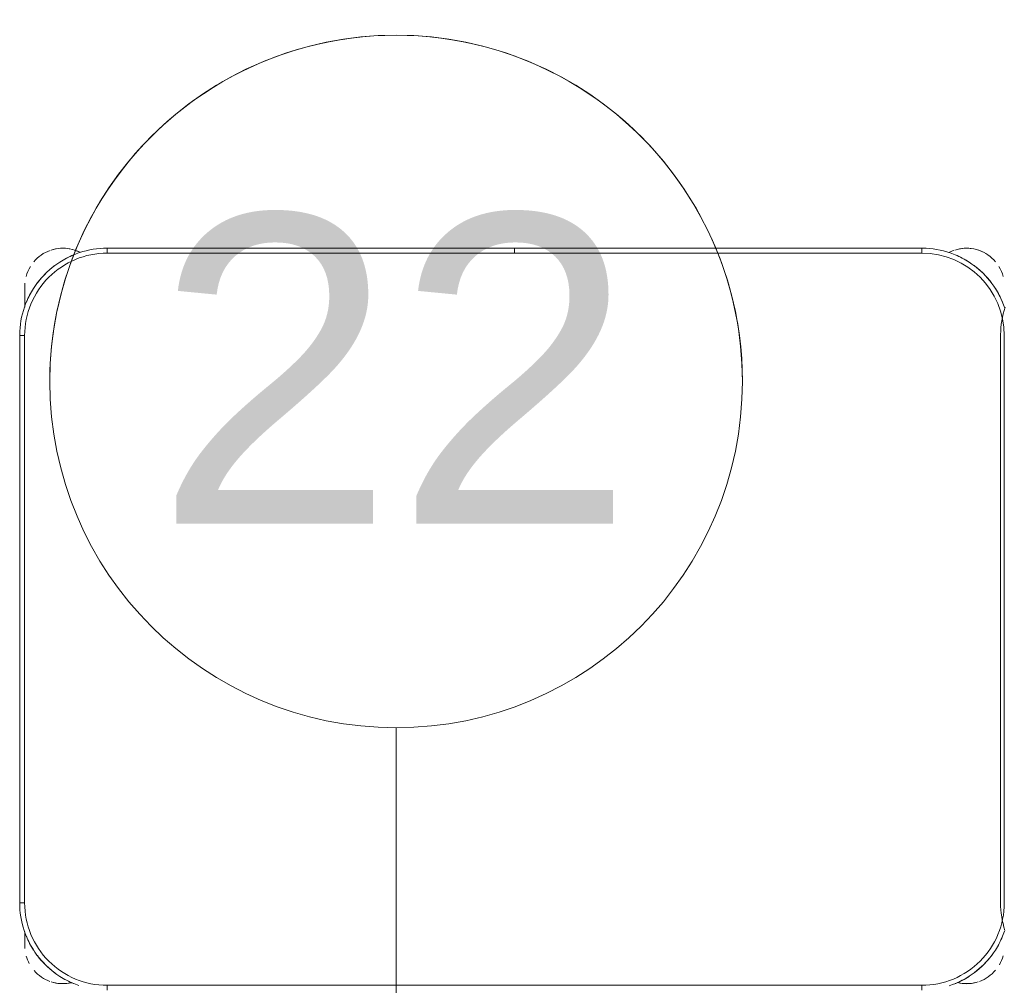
# Model space of a CAD drawing. Header units: metres. Extents: x 1.7 to 42.3, y -72.9 to -47.6.
# Tile 113 of 216: x 8.452 to 9.049, y -61.119 to -60.534. Entities that reach past the tile are written whole.
import ezdxf

# ---------------------------------------------------------------- set-up
doc = ezdxf.new("R2010")
doc.units = ezdxf.units.M
doc.layers.add('I-FURN', color=7, linetype='Continuous', lineweight=18)
doc.layers.add('M-MNTG-IDEN', color=1, linetype='Continuous', lineweight=9, true_color=0xff0000)
doc.styles.add('Arial_1', font='arial.ttf', dxfattribs={"height": 0.1874999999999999})

# ---------------------------------------------------------------- blocks, each defined once
blk = doc.blocks.new('ConjuntoParaAlunoTamanho6 - CJA06_ConjuntoParaAlunoTamanho6-V28-2PAV - FRIGORÍFICA')
at = {"layer": 'I-FURN', "color": 253, "true_color": 0xaaaaaa}
for p, q in [((-0.2469999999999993, 0.06496651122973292), (-0.2469999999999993, 0.06196651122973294)), ((0.2470000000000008, 0.06496651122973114), (0.2470000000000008, 0.06196651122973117)), ((0.2968749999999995, 0.03797151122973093), (0.2968749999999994, 0.02961464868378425)), ((0.2968749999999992, 0.03299232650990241), (0.2968749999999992, 0.03797151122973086)), ((0.3000000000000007, 0.01196651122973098), (0.2970000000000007, 0.01196651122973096)), ((0.3000000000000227, -0.3320334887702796), (0.3000000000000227, 0.01196651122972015)), ((0.2999999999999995, -0.3320334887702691), (0.3000000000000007, 0.01196651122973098)), ((0.2999999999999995, -0.3320334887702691), (0.2969999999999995, -0.3320334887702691)), ((0.2968749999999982, -0.3539403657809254), (0.2968749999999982, -0.3492015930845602)), ((0.2968749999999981, -0.3620284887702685), (0.2968749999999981, -0.3496064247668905)), ((0.2968749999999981, -0.3620284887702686), (0.2968749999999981, -0.3570493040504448)), ((-0.247000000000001, -0.3850334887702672), (-0.247000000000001, -0.3820334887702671)), ((-5.000000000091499e-05, -0.382033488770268), (-5.000000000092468e-05, -0.3850334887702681)), ((4.999999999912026e-05, -0.3850334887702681), (4.999999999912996e-05, -0.382033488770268)), ((0.2469999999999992, -0.3850334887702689), (0.2469999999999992, -0.3820334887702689)), ((-0.2469999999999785, -0.3850334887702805), (-4.999999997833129e-05, -0.3850334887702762)), ((-0.2470000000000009, -0.3850334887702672), (-5.000000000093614e-05, -0.3850334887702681)), ((5.000000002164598e-05, -0.3850334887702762), (0.2470000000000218, -0.3850334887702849)), ((4.999999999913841e-05, -0.3850334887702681), (0.2469999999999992, -0.3850334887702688))]:
    blk.add_line(p, q, dxfattribs=at)
at = {"layer": 'I-FURN', "color": 253, "true_color": 0xaaaaaa, "flags": 128}
for points in [[(-0.2636720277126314, 0.06227598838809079), (-0.265670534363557, 0.0615690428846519), (-0.2676391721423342, 0.06078274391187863), (-0.2695747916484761, 0.05991834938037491), (-0.2714742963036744, 0.05897724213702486), (-0.2733346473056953, 0.05796092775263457), (-0.2751528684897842, 0.05687103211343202), (-0.2769260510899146, 0.05570929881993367), (-0.2786513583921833, 0.05447758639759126), (-0.2803260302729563, 0.05317786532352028), (-0.2819473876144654, 0.05181221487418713), (-0.2835128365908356, 0.05038281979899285), (-0.2850198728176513, 0.04889196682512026), (-0.2864660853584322, 0.04734204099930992), (-0.2878491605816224, 0.0457355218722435), (-0.2891668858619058, 0.04407497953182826), (-0.2904171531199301, 0.04236307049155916), (-0.2915979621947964, 0.04060253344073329), (-0.2927074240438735, 0.03879618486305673), (-0.2937437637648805, 0.03694691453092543), (-0.2947053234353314, 0.03505768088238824), (-0.2955905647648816, 0.03313150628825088), (-0.2963980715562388, 0.03117147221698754), (-0.2971265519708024, 0.02918071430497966)], [(0.2469999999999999, 0.0619665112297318), (0.1234999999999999, 0.0619665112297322), (-1.453485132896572e-16, 0.06196651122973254), (-0.1235000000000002, 0.06196651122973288), (-0.2470000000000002, 0.06196651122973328)], [(-0.2469999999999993, 0.06196651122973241), (-0.1234999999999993, 0.0619665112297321), (7.44471151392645e-16, 0.06196651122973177), (0.1235000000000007, 0.06196651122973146), (0.2470000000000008, 0.06196651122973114)], [(0.3000000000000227, 0.01196651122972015), (0.2999576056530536, 0.01408594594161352), (0.2998304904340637, 0.01620199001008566), (0.2996188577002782, 0.01831125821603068), (0.2993230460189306, 0.02041037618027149), (0.2989435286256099, 0.02249598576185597), (0.2984809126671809, 0.0245647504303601), (0.2979359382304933, 0.02661336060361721), (0.2973094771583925, 0.02863853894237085), (0.2966025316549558, 0.03063704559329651), (0.2958162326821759, 0.03260568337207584), (0.2949518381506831, 0.03454130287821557), (0.2940107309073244, 0.03644080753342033), (0.2929944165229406, 0.03830115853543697), (0.2919045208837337, 0.04011937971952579), (0.2907427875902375, 0.0418925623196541), (0.2895110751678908, 0.04361786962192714), (0.2882113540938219, 0.04529254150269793), (0.286845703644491, 0.0469138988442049), (0.2854163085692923, 0.04847934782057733), (0.2839254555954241, 0.04998638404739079), (0.2823755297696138, 0.05143259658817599), (0.2807690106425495, 0.05281567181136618), (0.2791084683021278, 0.05413339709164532), (0.277396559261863, 0.05538366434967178), (0.2756360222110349, 0.0565644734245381), (0.2738296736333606, 0.05767393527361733), (0.2719804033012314, 0.05871027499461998), (0.2700911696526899, 0.0596718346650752), (0.2681649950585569, 0.06055707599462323), (0.266204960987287, 0.06136458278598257), (0.2642142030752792, 0.06209306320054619)], [(0.2968750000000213, 0.03000167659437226), (0.2968750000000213, 0.03057043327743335), (0.2968750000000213, 0.03112383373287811), (0.2968750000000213, 0.0316609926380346), (0.2968750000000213, 0.03218105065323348), (0.2968750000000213, 0.03268317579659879), (0.2968750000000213, 0.03316656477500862), (0.2968750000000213, 0.03363044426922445), (0.2968750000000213, 0.03407407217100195), (0.2968750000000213, 0.03449673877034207), (0.2968750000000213, 0.03489776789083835), (0.2968750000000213, 0.03527651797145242), (0.2968750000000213, 0.03563238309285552), (0.2968750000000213, 0.0359647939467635), (0.2968750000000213, 0.03627321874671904), (0.2968750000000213, 0.03655716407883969), (0.2968750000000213, 0.03681617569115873), (0.2968750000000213, 0.03704983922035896), (0.2968750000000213, 0.03725778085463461), (0.2968750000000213, 0.03743966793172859), (0.2968750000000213, 0.03759520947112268), (0.2968750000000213, 0.03772415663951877), (0.2968750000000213, 0.03782630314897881), (0.2968750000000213, 0.03790148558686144), (0.2968750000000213, 0.03794958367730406), (0.2968750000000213, 0.03797052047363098)], [(-0.2970000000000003, 0.01196651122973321), (-0.2970000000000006, -0.0740334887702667), (-0.2970000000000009, -0.1600334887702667), (-0.297000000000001, -0.2460334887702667), (-0.2970000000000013, -0.3320334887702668)], [(-0.2970000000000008, -0.3320334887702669), (-0.2970000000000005, -0.2460334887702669), (-0.2970000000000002, -0.1600334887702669), (-0.2969999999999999, -0.07403348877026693), (-0.2969999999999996, 0.01196651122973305)], [(0.2969999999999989, -0.3320334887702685), (0.2969999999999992, -0.2460334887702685), (0.2969999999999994, -0.1600334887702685), (0.2969999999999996, -0.07403348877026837), (0.2969999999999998, 0.01196651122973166)], [(0.2970000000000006, 0.01196651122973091), (0.2970000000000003, -0.07403348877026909), (0.297, -0.1600334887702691), (0.2969999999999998, -0.2460334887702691), (0.2969999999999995, -0.3320334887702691)], [(0.2470000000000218, -0.3850334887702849), (0.249119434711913, -0.3849910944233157), (0.2512354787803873, -0.3848639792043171), (0.2533447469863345, -0.3846523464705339), (0.2554438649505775, -0.3843565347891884), (0.2575294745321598, -0.3839770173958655), (0.2595982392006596, -0.3835144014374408), (0.2616468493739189, -0.3829694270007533), (0.2636720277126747, -0.3823429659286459), (0.2656705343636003, -0.3816360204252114), (0.2676391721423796, -0.3808497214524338), (0.2695747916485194, -0.3799853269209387), (0.2714742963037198, -0.3790442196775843), (0.2733346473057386, -0.3780279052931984), (0.2751528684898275, -0.3769380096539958), (0.2769260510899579, -0.3757762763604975), (0.2786513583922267, -0.3745445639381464), (0.2803260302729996, -0.3732448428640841), (0.2819473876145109, -0.3718791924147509), (0.2835128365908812, -0.370449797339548), (0.2850198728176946, -0.368958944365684), (0.2864660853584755, -0.3674090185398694), (0.2878491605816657, -0.3658024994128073), (0.2891668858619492, -0.3641419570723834), (0.2904171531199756, -0.362430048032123), (0.2915979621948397, -0.3606695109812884), (0.292707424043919, -0.3588631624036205), (0.2937437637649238, -0.3570138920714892), (0.2947053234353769, -0.3551246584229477), (0.2955905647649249, -0.3531984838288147), (0.2963980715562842, -0.3512384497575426), (0.2971265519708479, -0.3492476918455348), (0.2977748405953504, -0.3472293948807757), (0.29834190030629, -0.3451867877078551), (0.2988268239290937, -0.3431231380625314), (0.2992288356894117, -0.3410417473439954), (0.2995472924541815, -0.3389459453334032), (0.299781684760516, -0.3368390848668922), (0.2999316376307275, -0.3347245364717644), (0.2999969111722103, -0.3326056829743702), (0.3000000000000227, -0.3320334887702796)], [(-0.297309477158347, -0.3487055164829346), (-0.2966025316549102, -0.3507040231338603), (-0.2958162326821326, -0.3526726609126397), (-0.2949518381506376, -0.354608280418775), (-0.294010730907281, -0.3565077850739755), (-0.2929944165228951, -0.3583681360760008), (-0.2919045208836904, -0.3601863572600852), (-0.290742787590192, -0.3619595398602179), (-0.2895110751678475, -0.3636848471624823), (-0.2882113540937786, -0.3653595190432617), (-0.2868457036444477, -0.3669808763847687), (-0.2854163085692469, -0.3685463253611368), (-0.2839254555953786, -0.3700533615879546), (-0.2823755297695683, -0.3714995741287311), (-0.280769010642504, -0.37288264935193), (-0.2791084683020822, -0.3742003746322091), (-0.2773965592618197, -0.3754506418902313), (-0.2756360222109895, -0.3766314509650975), (-0.2738296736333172, -0.3777409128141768), (-0.2719804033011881, -0.3787772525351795), (-0.2700911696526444, -0.3797388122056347), (-0.2681649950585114, -0.380624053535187), (-0.2662049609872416, -0.3814315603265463), (-0.2642142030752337, -0.38216004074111), (-0.2621959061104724, -0.3828083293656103), (-0.260153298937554, -0.3833753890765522), (-0.2580896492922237, -0.3838603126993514), (-0.2560082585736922, -0.3842623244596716), (-0.2539124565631, -0.3845807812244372), (-0.251805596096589, -0.3848151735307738), (-0.2496910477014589, -0.3849651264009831), (-0.2475721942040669, -0.3850303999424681), (-0.2469999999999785, -0.3850334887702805)], [(0.2968750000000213, -0.3620284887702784), (0.2968750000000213, -0.3620148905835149), (0.2968750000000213, -0.3619741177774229), (0.2968750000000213, -0.361906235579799), (0.2968750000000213, -0.361811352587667), (0.2968750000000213, -0.3616896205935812), (0.2968750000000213, -0.3615412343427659), (0.2968750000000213, -0.3613664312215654), (0.2968750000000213, -0.3611654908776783), (0.2968750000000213, -0.3609387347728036), (0.2968750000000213, -0.3606865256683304), (0.2968750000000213, -0.360409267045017), (0.2968750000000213, -0.3601074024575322), (0.2968750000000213, -0.3597814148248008), (0.2968750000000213, -0.3594318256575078), (0.2968750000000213, -0.3590591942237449), (0.2968750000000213, -0.3586641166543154), (0.2968750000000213, -0.3582472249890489), (0.2968750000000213, -0.357809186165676), (0.2968750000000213, -0.3573507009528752), (0.2968750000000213, -0.3568725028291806), (0.2968750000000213, -0.3563753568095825), (0.2968750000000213, -0.3558600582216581), (0.2968750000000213, -0.3553274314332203), (0.2968750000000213, -0.3547783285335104), (0.2968750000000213, -0.3542136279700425), (0.2968750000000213, -0.3536342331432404), (0.2968750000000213, -0.3530410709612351), (0.2968750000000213, -0.3524350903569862), (0.2968750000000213, -0.3518172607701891), (0.2968750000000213, -0.3511885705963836), (0.2968750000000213, -0.3505500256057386), (0.2968750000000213, -0.3499026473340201)], [(-0.2470000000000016, -0.3820334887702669), (-0.1235000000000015, -0.3820334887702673), (-1.410754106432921e-15, -0.3820334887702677), (0.1234999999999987, -0.382033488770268), (0.2469999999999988, -0.3820334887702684)], [(-5.000000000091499e-05, -0.382033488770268), (-0.06178750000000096, -0.3820334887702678), (-0.123525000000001, -0.3820334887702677), (-0.185262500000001, -0.3820334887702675), (-0.247000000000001, -0.3820334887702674)], [(0.2469999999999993, -0.3820334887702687), (0.1852624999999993, -0.3820334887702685), (0.1235249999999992, -0.3820334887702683), (0.06178749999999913, -0.3820334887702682), (4.999999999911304e-05, -0.382033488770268)]]:
    blk.add_lwpolyline(points, dxfattribs=at)
at = {"layer": 'I-FURN', "color": 253, "true_color": 0xaaaaaa}
for centre, radius, start, end in [((-0.2470000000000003, 0.01196651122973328), 0.05000000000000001, 89.99999999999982, 179.9999999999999), ((-0.2469999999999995, 0.01196651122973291), 0.05, 90.00000000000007, 180.0000000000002), ((-0.274125, 0.03797151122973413), 0.02300000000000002, 76.78757610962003, 107.9999999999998), ((-0.274125, 0.03797151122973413), 0.02299999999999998, 76.40433790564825, 104.4669156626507), ((-0.2469999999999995, 0.01196651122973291), 0.05300000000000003, 112.4999999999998, 122.6999338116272), ((0.2469999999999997, 0.01196651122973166), 0.05000000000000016, 359.9999999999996, 89.9999999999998), ((0.2470000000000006, 0.01196651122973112), 0.05000000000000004, 1.399444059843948e-13, 90.00000000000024), ((0.2470000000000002, 0.01196651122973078), 0.05300000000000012, 57.30006590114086, 67.50000000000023), ((0.2470000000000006, 0.01196651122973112), 0.05300000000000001, 57.30006590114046, 67.49999999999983), ((0.2738749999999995, 0.03797151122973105), 0.02300000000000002, 75.53308433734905, 103.1031885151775), ((0.2738749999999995, 0.03797151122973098), 0.02299999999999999, 71.99999999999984, 102.5792801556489), ((-0.274125, 0.03797151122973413), 0.02300000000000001, 109.9274386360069, 140.0230900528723), ((-0.2469999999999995, 0.01196651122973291), 0.05300000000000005, 127.1606960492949, 143.149643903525), ((0.2470000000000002, 0.01196651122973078), 0.05300000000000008, 37.16069583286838, 53.14964399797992), ((0.2470000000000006, 0.01196651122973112), 0.05299999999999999, 37.16069583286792, 53.14964399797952), ((0.2738749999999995, 0.03797151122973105), 0.02300000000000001, 41.01943934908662, 70.30682625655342), ((-0.274125, 0.03797151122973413), 0.02300000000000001, 149.9762060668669, 164.3449802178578), ((0.2738749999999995, 0.03797151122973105), 0.02299999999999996, 15.73052841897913, 28.05060290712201), ((-0.2469999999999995, 0.01196651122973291), 0.05300000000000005, 147.3000658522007, 157.4999999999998), ((0.2470000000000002, 0.01196651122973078), 0.05300000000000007, 22.50000000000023, 32.69993391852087), ((0.2470000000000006, 0.01196651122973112), 0.053, 22.49999999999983, 32.69993391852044), ((0.2738749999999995, 0.03797151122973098), 0.02300000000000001, 359.9999999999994, 4.00914843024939), ((-0.2470000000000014, -0.3320334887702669), 0.04999999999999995, 179.9999999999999, 269.9999999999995), ((-0.2470000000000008, -0.3320334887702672), 0.04999999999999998, 180.0000000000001, 270.0000000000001), ((0.2469999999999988, -0.3320334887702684), 0.05000000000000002, 269.9999999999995, 359.9999999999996), ((0.2469999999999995, -0.3320334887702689), 0.04999999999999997, 269.9999999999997, 2.289999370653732e-13), ((-0.2470000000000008, -0.3320334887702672), 0.05299999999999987, 202.4999999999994, 212.6999341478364), ((0.2469999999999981, -0.3320334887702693), 0.05299999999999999, 327.3000660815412, 337.4999999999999), ((0.2469999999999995, -0.3320334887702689), 0.05300000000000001, 327.3000660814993, 337.4999999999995), ((-0.2470000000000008, -0.3320334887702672), 0.05299999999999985, 217.160695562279, 233.149643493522), ((0.2469999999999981, -0.3320334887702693), 0.05299999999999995, 307.160695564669, 323.149643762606), ((0.2469999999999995, -0.3320334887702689), 0.05300000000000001, 307.1606955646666, 323.1496437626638), ((0.273874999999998, -0.3620284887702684), 0.02299999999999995, 355.5878378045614, 359.9999999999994), ((-0.2741250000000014, -0.3620284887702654), 0.023, 194.4631325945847, 211.297483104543), ((0.273874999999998, -0.3620284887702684), 0.02300000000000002, 328.702788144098, 345.5367852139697), ((-0.2741250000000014, -0.3620284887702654), 0.02299999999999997, 220.1584544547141, 250.9892067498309), ((-0.2470000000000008, -0.3320334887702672), 0.05299999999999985, 237.3000661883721, 247.4999999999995), ((0.2469999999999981, -0.3320334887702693), 0.05299999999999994, 292.4999999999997, 302.6999340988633), ((0.2469999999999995, -0.3320334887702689), 0.05300000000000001, 292.4999999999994, 302.6999340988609), ((0.273874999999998, -0.3620284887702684), 0.023, 289.6471623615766, 320.1064537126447), ((-0.2741250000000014, -0.3620284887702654), 0.02300000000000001, 241.298957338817, 287.9999999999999), ((-0.2741250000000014, -0.3620284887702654), 0.02300000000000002, 255.5330843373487, 284.4669156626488), ((-0.2741250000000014, -0.3620284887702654), 0.02299999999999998, 289.647162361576, 297.8592504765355), ((0.273874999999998, -0.3620284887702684), 0.02299999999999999, 242.3700126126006, 250.9892067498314), ((0.273874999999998, -0.3620284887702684), 0.02300000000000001, 243.5377194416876, 287.9999999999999), ((0.273874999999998, -0.3620284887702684), 0.02299999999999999, 255.5330843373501, 284.4669156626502)]:
    blk.add_arc(centre, radius, start, end, dxfattribs=at)
blk = doc.blocks.new('ConjuntoParaAlunoTamanho6 - CJA06_ConjuntoParaAlunoTamanho6-V29-2PAV - FRIGORÍFICA')
at = {"layer": 'I-FURN', "color": 253, "true_color": 0xaaaaaa}
blk.add_line((0.3000000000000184, -0.3320334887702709), (0.3000000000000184, 0.01196651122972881), dxfattribs=at)
at = {"layer": 'I-FURN', "color": 253, "true_color": 0xaaaaaa, "flags": 128}
for points in [[(0.3000000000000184, 0.01196651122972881), (0.2999576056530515, 0.01408594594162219), (0.2998304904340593, 0.01620199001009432), (0.2996188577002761, 0.01831125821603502), (0.2993230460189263, 0.02041037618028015), (0.2989435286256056, 0.02249598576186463), (0.2984809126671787, 0.02456475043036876), (0.2979359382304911, 0.02661336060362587), (0.2973094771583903, 0.02863853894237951)], [(0.2971265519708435, -0.3492476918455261), (0.297774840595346, -0.347229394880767), (0.2983419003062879, -0.3451867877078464), (0.2988268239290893, -0.3431231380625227), (0.2992288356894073, -0.3410417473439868), (0.2995472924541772, -0.3389459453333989), (0.2997816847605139, -0.3368390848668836), (0.2999316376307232, -0.3347245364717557), (0.2999969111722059, -0.3326056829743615), (0.3000000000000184, -0.3320334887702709)]]:
    blk.add_lwpolyline(points, dxfattribs=at)
blk = doc.blocks.new('4 GRE - ESCOLA DE CINEMA E AUDIOVISUAL CINE REX R07_rvt-1-2PAV - FRIGORÍFICA')
at = {"layer": 'I-FURN', "color": 253, "lineweight": 18, "true_color": 0xaaaaaa, "rotation": 180}
for name, p in [('ConjuntoParaAlunoTamanho6 - CJA06_ConjuntoParaAlunoTamanho6-V28-2PAV - FRIGORÍFICA', (8.751910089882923, -61.05751455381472)), ('ConjuntoParaAlunoTamanho6 - CJA06_ConjuntoParaAlunoTamanho6-V29-2PAV - FRIGORÍFICA', (9.346664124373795, -61.05751455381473))]:
    blk.add_blockref(name, p, dxfattribs=at)
blk = doc.blocks.new('M_Identificador de auxiliar MEP_BTS - Em caixas-891259-2PAV - FRIGORÍFICA')
at = {"layer": 'M-MNTG-IDEN'}
blk.add_circle((4.520956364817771e-18, 3.243388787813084e-23), 0.002800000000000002, dxfattribs=at)
for centre, start, end in [((4.758693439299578e-18, 5.839239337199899e-20), 359.9999999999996, 179.9999999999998), ((4.758693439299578e-18, 8.515079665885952e-19), 179.9999999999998, 359.9999999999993)]:
    blk.add_arc(centre, 0.002800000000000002, start, end, dxfattribs=at)

msp = doc.modelspace()

# ---------------------------------------------------------------- linework, layer by layer
at = {"layer": 'M-MNTG-IDEN'}
msp.add_line((8.680158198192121, -61.33828312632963), (8.680158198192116, -60.96328312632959), dxfattribs=at)

# ---------------------------------------------------------------- block references
at = {"lineweight": 5}
msp.add_blockref('4 GRE - ESCOLA DE CINEMA E AUDIOVISUAL CINE REX R07_rvt-1-2PAV - FRIGORÍFICA', (0, 0), dxfattribs=at)
at = {"layer": 'M-MNTG-IDEN', "xscale": 74.99999999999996, "yscale": 74.99999999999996, "zscale": 74.99999999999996}
msp.add_blockref('M_Identificador de auxiliar MEP_BTS - Em caixas-891259-2PAV - FRIGORÍFICA', (8.680158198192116, -60.7532831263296), dxfattribs=at)

# ---------------------------------------------------------------- texts
at = {"layer": 'M-MNTG-IDEN', "color": 7, "insert": (8.533617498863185, -60.65207038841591), "char_height": 0.1874999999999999, "width": 0.3487340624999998, "attachment_point": 1, "style": 'Arial_1'}
msp.add_mtext('22', dxfattribs=at)

doc.saveas('drawing.dxf')
